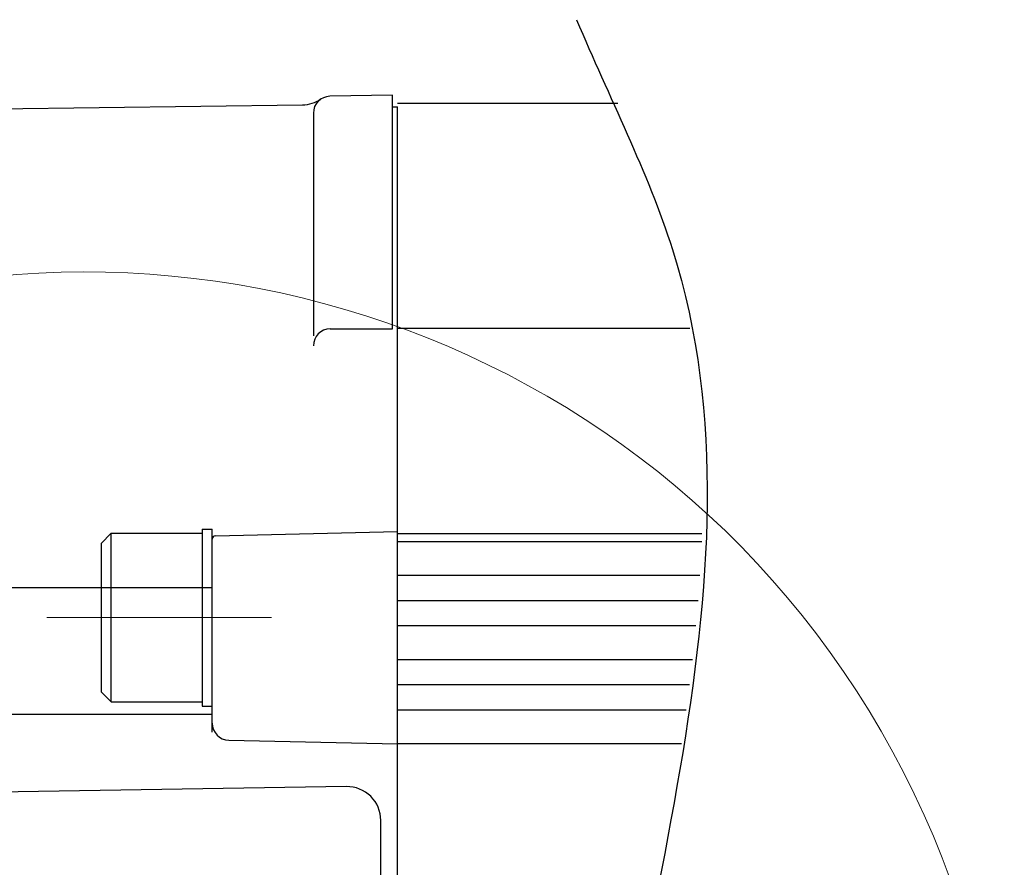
# Model space of a CAD drawing. Header units: millimetres. Extents: x 0 to 1076, y 0 to 742.
# Tile 25 of 127: x 497 to 556, y 244 to 295. Entities that reach past the tile are written whole.
import ezdxf

# ---------------------------------------------------------------- set-up
doc = ezdxf.new("R2010")
doc.units = ezdxf.units.MM
doc.header["$LTSCALE"] = 0.454724
doc.linetypes.add('CENTER', pattern=[50.8, 31.75, -6.35, 6.35, -6.35])
doc.layers.add('NoLayerName_001', color=7, linetype='Continuous')

# ---------------------------------------------------------------- blocks, each defined once
blk = doc.blocks.new('DIM_0003')
at = {"color": 3, "linetype": 'Continuous', "lineweight": 13}
blk.add_arc((54.498, 47.197), 54.498, 300, 210, dxfattribs=at)

msp = doc.modelspace()

# ---------------------------------------------------------------- linework, layer by layer
at = {"layer": 'NoLayerName_001', "color": 7, "linetype": 'Continuous', "lineweight": 25}
for p, q in [((519.576358, 290.093033), (515.858906, 290.028144)), ((519.576358, 276.223117), (519.576358, 290.093033)), ((483.876358, 289.111783), (514.235404, 289.52204)), ((519.576358, 289.398269), (519.876358, 289.398269)), ((532.943558, 289.598269), (519.876358, 289.598269)), ((519.876358, 160.598269), (519.876358, 289.398269)), ((514.876358, 289.028297), (514.876358, 275.823743)), ((515.876358, 276.223117), (519.576358, 276.223117)), ((537.218582, 276.246295), (519.876358, 276.246295)), ((502.276358, 263.498272), (502.876358, 264.098272)), ((502.876358, 254.098272), (502.876358, 264.098272)), ((502.876358, 264.098272), (508.276358, 264.098272)), ((508.276358, 264.348272), (508.876358, 264.348272)), ((508.276358, 264.348272), (508.276358, 253.848272)), ((508.876358, 252.299343), (508.876358, 264.348272)), ((509.071814, 263.952711), (519.876358, 264.198269)), ((502.276358, 263.498272), (502.276358, 254.698272)), ((508.876358, 252.8258), (508.876358, 263.752763)), ((537.935646, 264.064531), (519.876358, 264.064531)), ((537.91847, 263.598269), (519.876358, 263.598269)), ((537.81513, 261.598269), (519.876358, 261.598269)), ((483.876358, 260.879929), (508.876358, 260.879929)), ((537.708081, 260.098269), (519.876358, 260.098269)), ((537.577848, 258.598269), (519.876358, 258.598269)), ((537.371372, 256.598269), (519.876358, 256.598269)), ((537.194252, 255.098269), (519.876358, 255.098269)), ((502.876358, 254.098272), (502.276358, 254.698272)), ((502.876358, 254.098272), (508.276358, 254.098272)), ((508.276358, 253.848272), (508.876358, 253.848272)), ((537.000027, 253.598269), (519.876358, 253.598269)), ((483.876358, 253.369556), (508.876358, 253.369556)), ((509.853637, 251.826058), (519.876358, 251.598269)), ((536.717456, 251.598269), (519.876358, 251.598269)), ((516.844362, 249.065757), (458.344362, 248.129757)), ((518.876358, 203.130525), (518.876358, 247.066013))]:
    msp.add_line(p, q, dxfattribs=at)
at = {"layer": 'NoLayerName_001', "color": 4, "linetype": 'CENTER', "lineweight": 13}
msp.add_line((499.069878, 259.098272), (512.396595, 259.098272), dxfattribs=at)
at = {"layer": 'NoLayerName_001', "color": 7, "linetype": 'Continuous', "lineweight": 25}
for centre, radius, start, end in [((514.208379, 291.521858), 2, 270.77422016, 303.77913865), ((515.876358, 289.028297), 1, 91, 180), ((515.876358, 275.223117), 1, 90, 180), ((509.076358, 263.752763), 0.2, 91.30195267, 180), ((509.876358, 252.8258), 1, 180, 268.69804733), ((516.876358, 247.066013), 2, 360, 90.91665426)]:
    msp.add_arc(centre, radius, start, end, dxfattribs=at)
msp.add_open_spline([(530.497679, 294.57302), (532.39181, 290.028152), (544.667945, 266.427859), (523.200361, 217.681089), (537.189548, 177.206242), (540.046939, 156.76488)], degree=3, knots=[0, 0, 0, 0, 14.771323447, 77.796662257, 139.716979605, 139.716979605, 139.716979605, 139.716979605], dxfattribs=at)

# ---------------------------------------------------------------- block references
at = {"layer": 'NoLayerName_001', "color": 3, "linetype": 'Continuous', "lineweight": 13}
msp.add_blockref('DIM_0003', (446.878113, 177.901901), dxfattribs=at)

doc.saveas('drawing.dxf')
